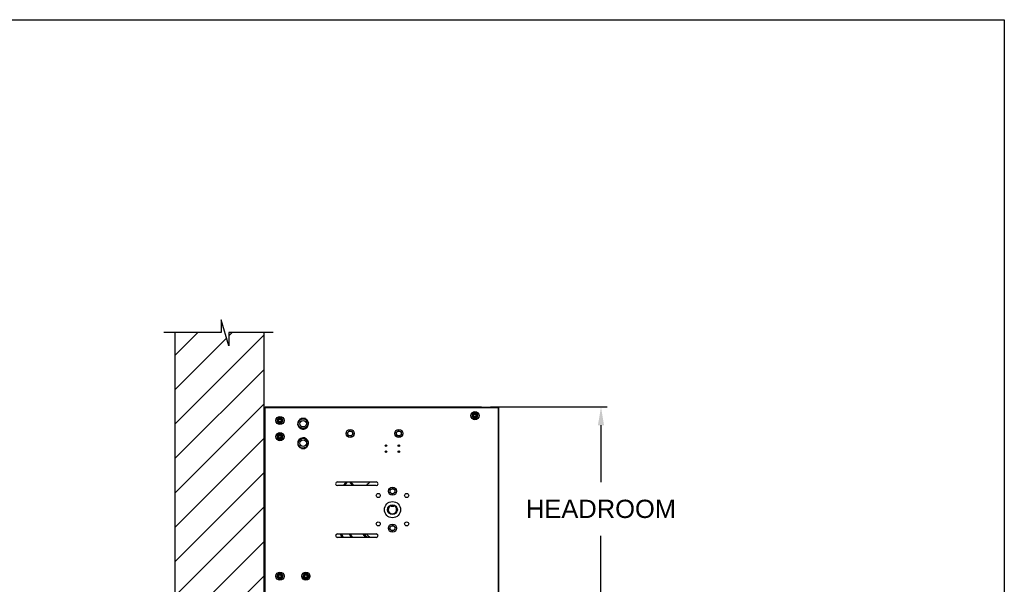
# Model space of a CAD drawing. Header units: inches. Extents: x 170 to 288, y 234 to 248.
# Tile 112 of 192: x 184 to 189.06, y 244.28 to 247.18. Entities that reach past the tile are written whole.
import ezdxf

# ---------------------------------------------------------------- set-up
doc = ezdxf.new("R2010")
doc.units = ezdxf.units.IN
doc.header["$LTSCALE"] = 0.25
doc.header["$MEASUREMENT"] = 0
doc.layers.add('ANNOTATIONS', color=1, linetype='Continuous')
doc.layers.add('SLIM E GUIDE MOTOR LH', color=7, linetype='Continuous')
doc.styles.add('ARIAL', font='arial.ttf', dxfattribs={"height": 0.09375})
doc.dimstyles.new('STANDARD$0', dxfattribs={"dimtxt": 0.09375, "dimasz": 0.09375, "dimexe": 0.03125, "dimexo": 0.046875, "dimgap": 0.09, "dimtad": 0, "dimtih": 1, "dimtoh": 1, "dimdec": 4, "dimzin": 0, "dimdsep": 46, "dimtxsty": 'ARIAL', "dimcen": 0.09, "dimadec": 0, "dimazin": 0, "dimtfac": 1, "dimtdec": 4, "dimtofl": 0, "dimtmove": 0, "dimatfit": 1, "dimfxl": 1, "dimtolj": 1, "dimtzin": 0, "dimarcsym": 0})

# ---------------------------------------------------------------- blocks, each defined once
blk = doc.blocks.new('*D31')
at = {"layer": 'ANNOTATIONS', "color": 0, "lineweight": -2, "transparency": 16777216}
for p, q in [((186.4193, 245.1923), (187.0176, 245.1923)), ((186.9864, 245.0986), (186.9864, 244.8066)), ((186.9864, 244.2375), (186.9864, 244.5295)), ((185.3027, 244.1438), (187.0176, 244.1438))]:
    blk.add_line(p, q, dxfattribs=at)
at = {"layer": 'ANNOTATIONS', "color": 0, "transparency": 16777216}
for points in [[(186.9707, 245.0986), (187.002, 245.0986), (186.9864, 245.1923)], [(186.9707, 244.2375), (187.002, 244.2375), (186.9864, 244.1438)]]:
    blk.add_solid(points, dxfattribs=at)
at = {"layer": 'defpoints', "color": 0, "transparency": 16777216}
for p in [(186.3725, 245.1923), (186.9864, 245.1923), (185.2558, 244.1438)]:
    blk.add_point(p, dxfattribs=at)
at = {"layer": 'ANNOTATIONS', "color": 0, "transparency": 16777216, "insert": (186.9864, 244.6681), "char_height": 0.09375, "attachment_point": 5, "style": 'ARIAL'}
blk.add_mtext('\\A1;HEADROOM', dxfattribs=at)

msp = doc.modelspace()

# ---------------------------------------------------------------- hatches: boundary and pattern name
at = {"layer": 'SLIM E GUIDE MOTOR LH'}
h = msp.add_hatch(dxfattribs=at)
h.set_pattern_fill('ANSI31', color=256)
h.set_pattern_definition([(45, (0.50464, 0), (-0.08838835, 0.08838835), [])])
h.paths.add_polyline_path([(185.2558, 245.57528), (185.07379, 245.57528), (185.07379, 245.50658), (185.03537, 245.63994), (185.03537, 245.57528), (184.79888, 245.57528), (184.79888, 244.14378), (185.2558, 244.14378)])

# ---------------------------------------------------------------- linework, layer by layer
at = {"layer": 'defpoints'}
msp.add_lwpolyline([(189.05875, 234.44685), (169.58887, 234.44685), (169.58887, 247.18196), (189.05875, 247.18196)], close=True, dxfattribs=at)
at = {"layer": 'SLIM E GUIDE MOTOR LH'}
for p, q in [((185.07379, 245.50658), (185.03537, 245.63994)), ((185.03537, 245.63994), (185.03537, 245.57528)), ((185.03537, 245.57528), (184.74018, 245.57528)), ((184.79888, 240.13944), (184.79888, 245.57528)), ((185.30277, 245.57528), (185.07379, 245.57528)), ((185.07379, 245.57528), (185.07379, 245.50658)), ((185.2558, 240.13944), (185.2558, 245.57528)), ((185.25602, 245.19505), (185.2558, 245.19505)), ((186.4556, 245.18944), (185.2558, 245.18944)), ((185.25977, 245.18944), (185.25977, 244.18944)), ((185.26069, 245.19232), (186.37247, 245.19232)), ((185.26069, 245.19232), (185.26069, 245.1916)), ((185.26069, 245.1916), (186.45632, 245.1916)), ((185.26069, 245.19016), (185.26069, 245.19088)), ((185.26069, 245.19088), (186.45632, 245.19088)), ((185.26069, 245.19016), (186.4558, 245.19016)), ((186.29382, 245.19088), (186.29382, 245.1916)), ((186.37247, 245.19232), (186.37247, 245.1916)), ((186.3931, 245.19016), (186.3931, 245.18944)), ((186.4556, 245.19016), (186.4556, 245.18944)), ((186.4558, 245.19088), (186.4558, 245.19016)), ((186.45632, 245.19088), (186.45632, 245.1916)), ((186.45977, 245.18528), (186.46049, 245.18528)), ((186.45977, 245.18528), (186.45977, 244.19361)), ((186.46121, 245.18672), (186.46049, 245.18672)), ((186.46049, 244.19297), (186.46049, 245.18672)), ((186.46121, 244.19297), (186.46121, 245.18672)), ((185.34935, 245.12376), (185.35129, 245.12391)), ((185.34935, 245.12179), (185.35129, 245.12164)), ((186.35112, 245.14481), (186.35301, 245.14435)), ((186.35144, 245.14675), (186.35337, 245.14659)), ((185.44036, 245.0849), (185.43964, 245.08392)), ((185.34904, 245.03649), (185.35093, 245.03603)), ((185.34935, 245.03843), (185.35129, 245.03828)), ((185.44391, 244.98272), (185.44336, 244.98164)), ((185.63165, 244.80715), (185.83165, 244.80715)), ((185.83165, 244.7884), (185.63165, 244.7884)), ((185.71093, 244.7884), (185.69625, 244.80715)), ((185.69995, 244.80715), (185.71463, 244.7884)), ((185.90873, 244.68519), (185.90873, 244.6824)), ((185.90873, 244.68396), (185.91029, 244.6824)), ((185.90873, 244.6824), (185.92123, 244.6824)), ((185.91967, 244.6824), (185.92123, 244.68396)), ((185.92123, 244.6824), (185.92123, 244.68519)), ((185.63165, 244.54049), (185.83165, 244.54049)), ((185.83165, 244.52174), (185.63165, 244.52174)), ((185.76255, 244.53923), (185.76733, 244.53375)), ((185.34857, 244.3183), (185.35038, 244.3176)), ((185.34912, 244.32018), (185.35102, 244.31978)), ((185.48111, 244.31662), (185.48281, 244.31567)), ((185.48194, 244.31841), (185.48376, 244.31773))]:
    msp.add_line(p, q, dxfattribs=at)
at = {"layer": 'SLIM E GUIDE MOTOR LH', "flags": 128}
msp.add_lwpolyline([(185.76321, 244.54042), (185.7625, 244.53918), (185.76235, 244.53868)], dxfattribs=at)
at = {"layer": 'SLIM E GUIDE MOTOR LH'}
for centre, radius in [((185.33685, 245.12278), 0.02083), ((185.33685, 245.12278), 0.0125), ((185.33685, 245.12278), 0.00833), ((185.33685, 245.12278), 0.00681), ((185.4558, 245.10611), 0.025), ((185.4558, 245.10611), 0.01667), ((186.33894, 245.14776), 0.02083), ((186.33894, 245.14776), 0.0125), ((186.33894, 245.14776), 0.00833), ((186.33894, 245.14776), 0.00681), ((185.69751, 245.05611), 0.02083), ((185.94751, 245.05611), 0.02083), ((185.33685, 245.03944), 0.02083), ((185.33685, 245.03944), 0.0125), ((185.33685, 245.03944), 0.00833), ((185.33685, 245.03944), 0.00681), ((185.4558, 245.00611), 0.025), ((185.4558, 245.00611), 0.01667), ((185.69751, 245.05611), 0.0125), ((185.94751, 245.05611), 0.0125), ((185.8819, 244.99361), 0.00391), ((185.8819, 244.99361), 0.00341), ((185.94751, 244.99361), 0.00391), ((185.94751, 244.99361), 0.00295), ((185.8819, 244.96212), 0.00391), ((185.8819, 244.96212), 0.00295), ((185.94751, 244.96212), 0.00391), ((185.94751, 244.96212), 0.00341), ((185.91498, 244.75924), 0.02083), ((185.91498, 244.75924), 0.0125), ((185.84215, 244.73728), 0.01042), ((185.98781, 244.73728), 0.01042), ((185.91498, 244.66444), 0.04167), ((185.91498, 244.66444), 0.025), ((185.84215, 244.59161), 0.01042), ((185.91498, 244.56965), 0.02083), ((185.91498, 244.56965), 0.0125), ((185.98781, 244.59161), 0.01042), ((185.33685, 244.32278), 0.02083), ((185.33685, 244.32278), 0.0125), ((185.33685, 244.32278), 0.00833), ((185.33685, 244.32278), 0.00681), ((185.47019, 244.32278), 0.02083), ((185.47019, 244.32278), 0.0125), ((185.47019, 244.32278), 0.00833), ((185.47019, 244.32278), 0.00681)]:
    msp.add_circle(centre, radius, dxfattribs=at)
for centre, radius, start, end in [((186.45144, 245.18111), 0.00833, 0, 90), ((186.4556, 245.18528), 0.00489, 0, 90), ((186.4556, 245.18528), 0.00417, 0, 90), ((186.45632, 245.18672), 0.00489, 0, 90), ((186.45632, 245.18672), 0.00417, 0, 90), ((185.33685, 245.12278), 0.01448, 4.5, 355.5), ((185.4558, 245.10611), 0.02745, 132.46555, 179.69006), ((185.4558, 245.10611), 0.02745, 72.27817, 119.75608), ((185.4558, 245.10611), 0.02745, 12.05139, 59.83402), ((186.33894, 245.14776), 0.01448, 355.3771, 346.3771), ((185.4558, 245.10611), 0.02745, 192.61767, 233.92882), ((185.4558, 245.10611), 0.02745, 252.00411, 300.02196), ((185.4558, 245.10611), 0.02745, 311.92135, 359.92293), ((185.33685, 245.03944), 0.01448, 355.3771, 346.3771), ((185.4558, 245.00611), 0.02745, 141.58845, 188.81296), ((185.4558, 245.00611), 0.02745, 81.40108, 128.87898), ((185.4558, 245.00611), 0.02745, 21.17429, 68.95692), ((185.4558, 245.00611), 0.02745, 201.74057, 243.05172), ((185.4558, 245.00611), 0.02745, 261.12701, 309.14486), ((185.4558, 245.00611), 0.02745, 321.04425, 9.04584), ((185.63165, 244.79778), 0.00938, 90, 270), ((185.91498, 244.66444), 0.18333, 128.88486, 137.45754), ((185.83165, 244.79778), 0.00938, 270, 90), ((185.91498, 244.66444), 0.02167, 106.76587, 73.23413), ((185.63165, 244.53111), 0.00938, 90, 270), ((185.76642, 244.53775), 0.00417, 275.09292, 300.69563), ((185.91498, 244.66444), 0.18333, 222.54246, 231.11514), ((185.83165, 244.53111), 0.00938, 270, 90), ((185.33685, 244.32278), 0.01448, 348.06164, 339.06164), ((185.47019, 244.32278), 0.01448, 339.59256, 330.59256)]:
    msp.add_arc(centre, radius, start, end, dxfattribs=at)
for points, knots in [([(185.32435, 245.12999), (185.32533, 245.13056), (185.32731, 245.1317), (185.32947, 245.13295), (185.33058, 245.13359), (185.3306, 245.1336)], [0, 0, 0, 0, 0.4843352, 0.9863241, 1, 1, 1, 1]), ([(185.32435, 245.12278), (185.32435, 245.12294), (185.32435, 245.12402), (185.32435, 245.12604), (185.32435, 245.12827), (185.32435, 245.12957), (185.32435, 245.12999)], [0, 0, 0, 0, 0.0665254, 0.4352803, 0.8145457, 1, 1, 1, 1]), ([(185.32435, 245.11556), (185.32435, 245.11617), (185.32435, 245.11762), (185.32435, 245.12003), (185.32435, 245.12185), (185.32435, 245.12278)], [0, 0, 0, 0, 0.26545671, 0.62807837, 1, 1, 1, 1]), ([(185.3306, 245.1336), (185.33148, 245.13411), (185.33326, 245.13514), (185.33533, 245.13633), (185.33651, 245.13701), (185.33685, 245.13721)], [0, 0, 0, 0, 0.4062908, 0.8272692, 1, 1, 1, 1]), ([(185.33685, 245.13721), (185.33783, 245.13665), (185.33981, 245.13551), (185.34197, 245.13426), (185.34308, 245.13362), (185.3431, 245.1336)], [0, 0, 0, 0, 0.4843352, 0.9863241, 1, 1, 1, 1]), ([(185.3431, 245.1336), (185.34398, 245.1331), (185.34576, 245.13207), (185.34783, 245.13087), (185.34901, 245.13019), (185.34935, 245.12999)], [0, 0, 0, 0, 0.4062908, 0.8272671, 1, 1, 1, 1]), ([(185.34935, 245.12278), (185.34935, 245.12294), (185.34935, 245.12402), (185.34935, 245.12604), (185.34935, 245.12827), (185.34935, 245.12957), (185.34935, 245.12999)], [0, 0, 0, 0, 0.0665254, 0.4352803, 0.8145457, 1, 1, 1, 1]), ([(185.34935, 245.11556), (185.34935, 245.11617), (185.34935, 245.11762), (185.34935, 245.12003), (185.34935, 245.12185), (185.34935, 245.12278)], [0, 0, 0, 0, 0.26545671, 0.62807837, 1, 1, 1, 1]), ([(185.43873, 245.12939), (185.43783, 245.12733), (185.43645, 245.12421), (185.43451, 245.11979), (185.43348, 245.11744), (185.43295, 245.11624), (185.43292, 245.11617)], [0, 0, 0, 0, 0.4839126, 0.7351938, 0.9863448, 1, 1, 1, 1]), ([(185.45308, 245.13096), (185.45275, 245.13093), (185.4506, 245.13069), (185.44659, 245.13025), (185.44215, 245.12976), (185.43958, 245.12948), (185.43873, 245.12939)], [0, 0, 0, 0, 0.06653236, 0.4352829, 0.81455329, 1, 1, 1, 1]), ([(185.46742, 245.13254), (185.46621, 245.1324), (185.46334, 245.13209), (185.45855, 245.13156), (185.45491, 245.13116), (185.45308, 245.13096)], [0, 0, 0, 0, 0.265458, 0.6280751, 1, 1, 1, 1]), ([(185.47596, 245.1209), (185.47477, 245.12253), (185.47233, 245.12585), (185.4695, 245.1297), (185.46789, 245.1319), (185.46742, 245.13254)], [0, 0, 0, 0, 0.40628858, 0.82726795, 1, 1, 1, 1]), ([(185.4845, 245.10926), (185.48317, 245.11107), (185.48115, 245.11382), (185.4783, 245.11772), (185.47678, 245.11978), (185.476, 245.12084), (185.47596, 245.1209)], [0, 0, 0, 0, 0.4839122, 0.7351923, 0.9863399, 1, 1, 1, 1]), ([(186.32545, 245.14262), (186.32555, 245.14322), (186.32578, 245.14465), (186.32616, 245.14703), (186.32645, 245.14883), (186.3266, 245.14974)], [0, 0, 0, 0, 0.26546, 0.6280758, 1, 1, 1, 1]), ([(186.33105, 245.13806), (186.33027, 245.1387), (186.32867, 245.14), (186.32682, 245.14151), (186.32576, 245.14237), (186.32545, 245.14262)], [0, 0, 0, 0, 0.4062969, 0.8272698, 1, 1, 1, 1]), ([(186.3266, 245.14974), (186.32662, 245.14991), (186.32679, 245.15097), (186.32711, 245.15297), (186.32747, 245.15517), (186.32767, 245.15645), (186.32774, 245.15687)], [0, 0, 0, 0, 0.0665273, 0.4352813, 0.8145517, 1, 1, 1, 1]), ([(186.32774, 245.15687), (186.32879, 245.15727), (186.33092, 245.15808), (186.33326, 245.15897), (186.33445, 245.15943), (186.33448, 245.15944)], [0, 0, 0, 0, 0.4843406, 0.9863286, 1, 1, 1, 1]), ([(186.33665, 245.13351), (186.33578, 245.13422), (186.33401, 245.13566), (186.33207, 245.13723), (186.33108, 245.13804), (186.33105, 245.13806)], [0, 0, 0, 0, 0.4843412, 0.9863277, 1, 1, 1, 1]), ([(186.33448, 245.15944), (186.33543, 245.1598), (186.33735, 245.16053), (186.33958, 245.16139), (186.34086, 245.16187), (186.34123, 245.16201)], [0, 0, 0, 0, 0.4062896, 0.8272749, 1, 1, 1, 1]), ([(186.34339, 245.13608), (186.34245, 245.13572), (186.34053, 245.13499), (186.33829, 245.13414), (186.33702, 245.13365), (186.33665, 245.13351)], [0, 0, 0, 0, 0.4062897, 0.8272657, 1, 1, 1, 1]), ([(186.34123, 245.16201), (186.3421, 245.1613), (186.34387, 245.15986), (186.34581, 245.15829), (186.3468, 245.15748), (186.34683, 245.15746)], [0, 0, 0, 0, 0.4843373, 0.9863278, 1, 1, 1, 1]), ([(186.35014, 245.13865), (186.34909, 245.13825), (186.34695, 245.13744), (186.34462, 245.13655), (186.34342, 245.13609), (186.34339, 245.13608)], [0, 0, 0, 0, 0.4843406, 0.9863187, 1, 1, 1, 1]), ([(186.34683, 245.15746), (186.34761, 245.15682), (186.3492, 245.15552), (186.35106, 245.15401), (186.35212, 245.15315), (186.35242, 245.1529)], [0, 0, 0, 0, 0.4062976, 0.8272633, 1, 1, 1, 1]), ([(186.35014, 245.13865), (186.35023, 245.13926), (186.35046, 245.14068), (186.35084, 245.14306), (186.35113, 245.14487), (186.35128, 245.14578)], [0, 0, 0, 0, 0.2654628, 0.6280823, 1, 1, 1, 1]), ([(186.35128, 245.14578), (186.35131, 245.14594), (186.35148, 245.14701), (186.3518, 245.149), (186.35215, 245.1512), (186.35236, 245.15248), (186.35242, 245.1529)], [0, 0, 0, 0, 0.0665377, 0.4352814, 0.8145517, 1, 1, 1, 1]), ([(185.3306, 245.11195), (185.32973, 245.11246), (185.32795, 245.11349), (185.32588, 245.11468), (185.3247, 245.11536), (185.32435, 245.11556)], [0, 0, 0, 0, 0.40629596, 0.82726927, 1, 1, 1, 1]), ([(185.33685, 245.10834), (185.33588, 245.10891), (185.3339, 245.11005), (185.33174, 245.1113), (185.33063, 245.11194), (185.3306, 245.11195)], [0, 0, 0, 0, 0.4843425, 0.9863264, 1, 1, 1, 1]), ([(185.3431, 245.11195), (185.34223, 245.11145), (185.34045, 245.11042), (185.33838, 245.10922), (185.3372, 245.10854), (185.33685, 245.10834)], [0, 0, 0, 0, 0.4062908, 0.8272692, 1, 1, 1, 1]), ([(185.34935, 245.11556), (185.34838, 245.115), (185.3464, 245.11386), (185.34424, 245.11261), (185.34313, 245.11197), (185.3431, 245.11195)], [0, 0, 0, 0, 0.4843374, 0.9863264, 1, 1, 1, 1]), ([(185.43292, 245.11617), (185.43211, 245.11432), (185.43045, 245.11056), (185.42853, 245.10618), (185.42743, 245.10369), (185.42711, 245.10296)], [0, 0, 0, 0, 0.4062897, 0.8272654, 1, 1, 1, 1]), ([(185.42711, 245.10296), (185.42844, 245.10115), (185.43046, 245.0984), (185.43331, 245.09451), (185.43483, 245.09244), (185.43561, 245.09138), (185.43565, 245.09132)], [0, 0, 0, 0, 0.4839098, 0.7351915, 0.9863398, 1, 1, 1, 1]), ([(185.43565, 245.09132), (185.43684, 245.08969), (185.43928, 245.08638), (185.44211, 245.08252), (185.44372, 245.08032), (185.44419, 245.07969)], [0, 0, 0, 0, 0.4062927, 0.8272673, 1, 1, 1, 1]), ([(185.45853, 245.08126), (185.4582, 245.08122), (185.45605, 245.08099), (185.45204, 245.08055), (185.44761, 245.08006), (185.44503, 245.07978), (185.44419, 245.07969)], [0, 0, 0, 0, 0.0665331, 0.4352838, 0.8145544, 1, 1, 1, 1]), ([(185.47288, 245.08284), (185.47167, 245.0827), (185.46879, 245.08239), (185.464, 245.08186), (185.46037, 245.08146), (185.45853, 245.08126)], [0, 0, 0, 0, 0.2654582, 0.6280756, 1, 1, 1, 1]), ([(185.47288, 245.08284), (185.47378, 245.08489), (185.47516, 245.08801), (185.4771, 245.09244), (185.47813, 245.09478), (185.47866, 245.09599), (185.47869, 245.09605)], [0, 0, 0, 0, 0.4839123, 0.7351939, 0.98634, 1, 1, 1, 1]), ([(185.47869, 245.09605), (185.4795, 245.0979), (185.48116, 245.10166), (185.48308, 245.10604), (185.48418, 245.10854), (185.4845, 245.10926)], [0, 0, 0, 0, 0.4062912, 0.82726901, 1, 1, 1, 1]), ([(185.68828, 245.06454), (185.6884, 245.06467), (185.68927, 245.06562), (185.69092, 245.06743), (185.6924, 245.06905), (185.69315, 245.06987)], [0, 0, 0, 0, 0.0700859, 0.5307808, 1, 1, 1, 1]), ([(185.69315, 245.06987), (185.6949, 245.06948), (185.69722, 245.06897), (185.69961, 245.06845), (185.7002, 245.06832)], [0, 0, 0, 0, 0.7536947, 1, 1, 1, 1]), ([(185.93974, 245.0659), (185.93987, 245.066), (185.94088, 245.06681), (185.9428, 245.06833), (185.94452, 245.0697), (185.94539, 245.07039)], [0, 0, 0, 0, 0.0700948, 0.5307934, 1, 1, 1, 1]), ([(185.94539, 245.07039), (185.94705, 245.06973), (185.94927, 245.06886), (185.95154, 245.06796), (185.9521, 245.06774)], [0, 0, 0, 0, 0.7536876, 1, 1, 1, 1]), ([(185.32337, 245.0343), (185.32347, 245.0349), (185.32369, 245.03633), (185.32408, 245.03871), (185.32437, 245.04051), (185.32451, 245.04143)], [0, 0, 0, 0, 0.26546, 0.6280758, 1, 1, 1, 1]), ([(185.32897, 245.02975), (185.32818, 245.03038), (185.32659, 245.03168), (185.32473, 245.03319), (185.32368, 245.03405), (185.32337, 245.0343)], [0, 0, 0, 0, 0.4062965, 0.8272691, 1, 1, 1, 1]), ([(185.32451, 245.04143), (185.32454, 245.04159), (185.32471, 245.04266), (185.32503, 245.04465), (185.32538, 245.04685), (185.32559, 245.04813), (185.32566, 245.04855)], [0, 0, 0, 0, 0.0665273, 0.4352814, 0.8145511, 1, 1, 1, 1]), ([(185.32566, 245.04855), (185.32671, 245.04895), (185.32884, 245.04977), (185.33117, 245.05066), (185.33237, 245.05111), (185.3324, 245.05112)], [0, 0, 0, 0, 0.4843406, 0.9863261, 1, 1, 1, 1]), ([(185.33457, 245.02519), (185.3337, 245.0259), (185.33192, 245.02734), (185.32999, 245.02892), (185.32899, 245.02973), (185.32897, 245.02975)], [0, 0, 0, 0, 0.4843393, 0.9863278, 1, 1, 1, 1]), ([(185.3324, 245.05112), (185.33334, 245.05148), (185.33527, 245.05222), (185.3375, 245.05307), (185.33877, 245.05355), (185.33914, 245.0537)], [0, 0, 0, 0, 0.4062921, 0.8272668, 1, 1, 1, 1]), ([(185.34131, 245.02777), (185.34037, 245.02741), (185.33844, 245.02667), (185.33621, 245.02582), (185.33494, 245.02533), (185.33457, 245.02519)], [0, 0, 0, 0, 0.4062921, 0.827268, 1, 1, 1, 1]), ([(185.33914, 245.0537), (185.34001, 245.05299), (185.34179, 245.05155), (185.34372, 245.04997), (185.34472, 245.04916), (185.34474, 245.04914)], [0, 0, 0, 0, 0.4843393, 0.9863298, 1, 1, 1, 1]), ([(185.34805, 245.03034), (185.347, 245.02994), (185.34487, 245.02912), (185.34254, 245.02823), (185.34134, 245.02778), (185.34131, 245.02777)], [0, 0, 0, 0, 0.4843406, 0.9863261, 1, 1, 1, 1]), ([(185.34474, 245.04914), (185.34553, 245.0485), (185.34712, 245.04721), (185.34898, 245.0457), (185.35003, 245.04484), (185.35034, 245.04459)], [0, 0, 0, 0, 0.4062932, 0.8272624, 1, 1, 1, 1]), ([(185.34805, 245.03034), (185.34815, 245.03094), (185.34838, 245.03237), (185.34876, 245.03475), (185.34905, 245.03655), (185.3492, 245.03746)], [0, 0, 0, 0, 0.265463, 0.628082, 1, 1, 1, 1]), ([(185.3492, 245.03746), (185.34922, 245.03763), (185.34939, 245.03869), (185.34971, 245.04069), (185.35007, 245.04289), (185.35027, 245.04417), (185.35034, 245.04459)], [0, 0, 0, 0, 0.0665376, 0.4352814, 0.8145511, 1, 1, 1, 1]), ([(185.43525, 245.02638), (185.43469, 245.02421), (185.43383, 245.02091), (185.43261, 245.01624), (185.43196, 245.01376), (185.43163, 245.01248), (185.43161, 245.01242)], [0, 0, 0, 0, 0.48391172, 0.73519235, 0.98633977, 1, 1, 1, 1]), ([(185.44917, 245.03021), (185.44885, 245.03013), (185.44677, 245.02955), (185.44287, 245.02848), (185.43858, 245.0273), (185.43608, 245.02661), (185.43525, 245.02638)], [0, 0, 0, 0, 0.0665322, 0.4352827, 0.8145535, 1, 1, 1, 1]), ([(185.46309, 245.03405), (185.46191, 245.03372), (185.45912, 245.03295), (185.45448, 245.03167), (185.45095, 245.03071), (185.44917, 245.03021)], [0, 0, 0, 0, 0.265458, 0.6280748, 1, 1, 1, 1]), ([(185.47336, 245.02391), (185.47192, 245.02533), (185.469, 245.02822), (185.46559, 245.03158), (185.46365, 245.03349), (185.46309, 245.03405)], [0, 0, 0, 0, 0.4062921, 0.8272682, 1, 1, 1, 1]), ([(185.48364, 245.01377), (185.48204, 245.01535), (185.47961, 245.01774), (185.47617, 245.02114), (185.47435, 245.02294), (185.47341, 245.02386), (185.47336, 245.02391)], [0, 0, 0, 0, 0.48391201, 0.73519159, 0.98634127, 1, 1, 1, 1]), ([(185.68342, 245.05921), (185.68421, 245.06008), (185.6858, 245.06182), (185.68745, 245.06363), (185.68828, 245.06454)], [0, 0, 0, 0, 0.4954582, 1, 1, 1, 1]), ([(185.6856, 245.05233), (185.68555, 245.0525), (185.68515, 245.05373), (185.68442, 245.05606), (185.68375, 245.05815), (185.68342, 245.05921)], [0, 0, 0, 0, 0.07009102, 0.53079304, 1, 1, 1, 1]), ([(185.68778, 245.04545), (185.68742, 245.04657), (185.68671, 245.04883), (185.68597, 245.05116), (185.6856, 245.05233)], [0, 0, 0, 0, 0.4954533, 1, 1, 1, 1]), ([(185.69483, 245.0439), (185.69424, 245.04403), (185.69185, 245.04456), (185.68953, 245.04507), (185.68778, 245.04545)], [0, 0, 0, 0, 0.2463047, 1, 1, 1, 1]), ([(185.70187, 245.04235), (185.70135, 245.04247), (185.69905, 245.04297), (185.69667, 245.0435), (185.69483, 245.0439)], [0, 0, 0, 0, 0.2293616, 1, 1, 1, 1]), ([(185.7002, 245.06832), (185.70204, 245.06791), (185.70442, 245.06739), (185.70672, 245.06688), (185.70725, 245.06677)], [0, 0, 0, 0, 0.7706367, 1, 1, 1, 1]), ([(185.70674, 245.04768), (185.70663, 245.04756), (185.70575, 245.0466), (185.70411, 245.0448), (185.70262, 245.04317), (185.70187, 245.04235)], [0, 0, 0, 0, 0.0700892, 0.5307903, 1, 1, 1, 1]), ([(185.71161, 245.05301), (185.71082, 245.05214), (185.70922, 245.0504), (185.70757, 245.04859), (185.70674, 245.04768)], [0, 0, 0, 0, 0.4954525, 1, 1, 1, 1]), ([(185.70725, 245.06677), (185.7076, 245.06565), (185.70832, 245.0634), (185.70905, 245.06107), (185.70943, 245.05989)], [0, 0, 0, 0, 0.4954533, 1, 1, 1, 1]), ([(185.70943, 245.05989), (185.70948, 245.05973), (185.70987, 245.05849), (185.71061, 245.05616), (185.71127, 245.05407), (185.71161, 245.05301)], [0, 0, 0, 0, 0.0700903, 0.5307878, 1, 1, 1, 1]), ([(185.93409, 245.06141), (185.935, 245.06214), (185.93685, 245.06361), (185.93877, 245.06513), (185.93974, 245.0659)], [0, 0, 0, 0, 0.4954609, 1, 1, 1, 1]), ([(185.93515, 245.05427), (185.93512, 245.05444), (185.93493, 245.05572), (185.93457, 245.05814), (185.93425, 245.06031), (185.93409, 245.06141)], [0, 0, 0, 0, 0.0700973, 0.5307911, 1, 1, 1, 1]), ([(185.93621, 245.04713), (185.93604, 245.04829), (185.93569, 245.05063), (185.93533, 245.05305), (185.93515, 245.05427)], [0, 0, 0, 0, 0.49545763, 1, 1, 1, 1]), ([(185.94292, 245.04448), (185.94237, 245.0447), (185.94009, 245.0456), (185.93788, 245.04647), (185.93621, 245.04713)], [0, 0, 0, 0, 0.2463049, 1, 1, 1, 1]), ([(185.94964, 245.04183), (185.94914, 245.04203), (185.94695, 245.0429), (185.94468, 245.04379), (185.94292, 245.04448)], [0, 0, 0, 0, 0.2293561, 1, 1, 1, 1]), ([(185.95529, 245.04632), (185.95515, 245.04622), (185.95414, 245.04541), (185.95223, 245.04389), (185.95051, 245.04253), (185.94964, 245.04183)], [0, 0, 0, 0, 0.0700948, 0.5307852, 1, 1, 1, 1]), ([(185.9521, 245.06774), (185.95385, 245.06705), (185.95612, 245.06615), (185.95831, 245.06529), (185.95881, 245.06509)], [0, 0, 0, 0, 0.7706417, 1, 1, 1, 1]), ([(185.96094, 245.05081), (185.96002, 245.05009), (185.95817, 245.04861), (185.95625, 245.04709), (185.95529, 245.04632)], [0, 0, 0, 0, 0.4954527, 1, 1, 1, 1]), ([(185.95881, 245.06509), (185.95899, 245.06393), (185.95933, 245.06159), (185.95969, 245.05917), (185.95988, 245.05795)], [0, 0, 0, 0, 0.49545685, 1, 1, 1, 1]), ([(185.95988, 245.05795), (185.9599, 245.05778), (185.96009, 245.0565), (185.96045, 245.05409), (185.96078, 245.05191), (185.96094, 245.05081)], [0, 0, 0, 0, 0.0700959, 0.5307919, 1, 1, 1, 1]), ([(185.43161, 245.01242), (185.4311, 245.01046), (185.43007, 245.00648), (185.42886, 245.00185), (185.42817, 244.99922), (185.42797, 244.99845)], [0, 0, 0, 0, 0.4062898, 0.8272667, 1, 1, 1, 1]), ([(185.42797, 244.99845), (185.42957, 244.99687), (185.432, 244.99448), (185.43544, 244.99109), (185.43726, 244.98929), (185.4382, 244.98836), (185.43825, 244.98831)], [0, 0, 0, 0, 0.48391201, 0.73519159, 0.98634127, 1, 1, 1, 1]), ([(185.43825, 244.98831), (185.43969, 244.9869), (185.44261, 244.98401), (185.44602, 244.98065), (185.44796, 244.97873), (185.44852, 244.97818)], [0, 0, 0, 0, 0.40628907, 0.82726833, 1, 1, 1, 1]), ([(185.46244, 244.98201), (185.46212, 244.98192), (185.46004, 244.98135), (185.45614, 244.98027), (185.45184, 244.97909), (185.44934, 244.9784), (185.44852, 244.97818)], [0, 0, 0, 0, 0.0665322, 0.4352827, 0.8145535, 1, 1, 1, 1]), ([(185.47636, 244.98584), (185.47518, 244.98551), (185.47239, 244.98475), (185.46774, 244.98347), (185.46422, 244.9825), (185.46244, 244.98201)], [0, 0, 0, 0, 0.2654571, 0.62807562, 1, 1, 1, 1]), ([(185.47636, 244.98584), (185.47692, 244.98801), (185.47778, 244.99131), (185.479, 244.99598), (185.47965, 244.99847), (185.47998, 244.99974), (185.48, 244.9998)], [0, 0, 0, 0, 0.483912, 0.7351927, 0.9863401, 1, 1, 1, 1]), ([(185.48, 244.9998), (185.48051, 245.00176), (185.48154, 245.00574), (185.48275, 245.01037), (185.48344, 245.013), (185.48364, 245.01377)], [0, 0, 0, 0, 0.4062902, 0.827267, 1, 1, 1, 1]), ([(185.676, 244.80715), (185.67377, 244.80426), (185.66915, 244.79825), (185.66523, 244.79177), (185.66319, 244.7884)], [0, 0, 0, 0, 0.4809505, 1, 1, 1, 1]), ([(185.6782, 244.80715), (185.67687, 244.80547), (185.67215, 244.79952), (185.66817, 244.79304), (185.66531, 244.7884)], [0, 0, 0, 0, 0.2830049, 1, 1, 1, 1]), ([(185.6824, 244.80715), (185.67952, 244.80345), (185.67482, 244.79742), (185.67082, 244.79091), (185.66927, 244.7884)], [0, 0, 0, 0, 0.6140752, 1, 1, 1, 1]), ([(185.68344, 244.80715), (185.68154, 244.80479), (185.67676, 244.79882), (185.67271, 244.79232), (185.67026, 244.7884)], [0, 0, 0, 0, 0.396488, 1, 1, 1, 1]), ([(185.90249, 244.75976), (185.90252, 244.76036), (185.90262, 244.7628), (185.90272, 244.76518), (185.90279, 244.76697)], [0, 0, 0, 0, 0.2463127, 1, 1, 1, 1]), ([(185.90279, 244.76697), (185.90383, 244.76751), (185.90593, 244.76861), (185.9081, 244.76974), (185.90919, 244.77031)], [0, 0, 0, 0, 0.49545599, 1, 1, 1, 1]), ([(185.90919, 244.77031), (185.90934, 244.77039), (185.91049, 244.77099), (185.91265, 244.77212), (185.9146, 244.77314), (185.91559, 244.77366)], [0, 0, 0, 0, 0.070093, 0.5307853, 1, 1, 1, 1]), ([(185.91559, 244.77366), (185.91658, 244.77303), (185.91857, 244.77176), (185.92064, 244.77045), (185.92168, 244.76979)], [0, 0, 0, 0, 0.49545784, 1, 1, 1, 1]), ([(185.92168, 244.76979), (185.92182, 244.7697), (185.92292, 244.769), (185.92498, 244.76769), (185.92684, 244.76652), (185.92777, 244.76592)], [0, 0, 0, 0, 0.07009649, 0.53078357, 1, 1, 1, 1]), ([(185.92777, 244.76592), (185.9277, 244.76413), (185.9276, 244.76175), (185.92749, 244.75931), (185.92747, 244.75871)], [0, 0, 0, 0, 0.7536979, 1, 1, 1, 1]), ([(185.90219, 244.75255), (185.90221, 244.75309), (185.90231, 244.75544), (185.90241, 244.75788), (185.90249, 244.75976)], [0, 0, 0, 0, 0.22936109, 1, 1, 1, 1]), ([(185.90828, 244.74868), (185.90814, 244.74877), (185.90704, 244.74947), (185.90498, 244.75078), (185.90312, 244.75196), (185.90219, 244.75255)], [0, 0, 0, 0, 0.0700881, 0.5307882, 1, 1, 1, 1]), ([(185.91437, 244.74482), (185.91338, 244.74544), (185.91139, 244.74671), (185.90932, 244.74802), (185.90828, 244.74868)], [0, 0, 0, 0, 0.49545902, 1, 1, 1, 1]), ([(185.92077, 244.74816), (185.92062, 244.74808), (185.91947, 244.74748), (185.91731, 244.74635), (185.91536, 244.74533), (185.91437, 244.74482)], [0, 0, 0, 0, 0.0700888, 0.5307876, 1, 1, 1, 1]), ([(185.92717, 244.7515), (185.92613, 244.75096), (185.92403, 244.74986), (185.92186, 244.74873), (185.92077, 244.74816)], [0, 0, 0, 0, 0.4954538, 1, 1, 1, 1]), ([(185.92747, 244.75871), (185.92739, 244.75683), (185.92729, 244.75439), (185.92719, 244.75204), (185.92717, 244.7515)], [0, 0, 0, 0, 0.7706385, 1, 1, 1, 1]), ([(185.90873, 244.68865), (185.90873, 244.68761), (185.90873, 244.68646), (185.90873, 244.6853), (185.90873, 244.68519)], [0, 0, 0, 0, 0.9023686, 1, 1, 1, 1]), ([(185.92123, 244.68519), (185.92123, 244.6853), (185.92123, 244.68646), (185.92123, 244.68761), (185.92123, 244.68865)], [0, 0, 0, 0, 0.0976314, 1, 1, 1, 1]), ([(185.90129, 244.56508), (185.9014, 244.56561), (185.90187, 244.56791), (185.90236, 244.57031), (185.90273, 244.57215)], [0, 0, 0, 0, 0.2293639, 1, 1, 1, 1]), ([(185.90669, 244.56029), (185.90656, 244.56041), (185.90559, 244.56127), (185.90377, 244.56289), (185.90212, 244.56434), (185.90129, 244.56508)], [0, 0, 0, 0, 0.0700932, 0.5307848, 1, 1, 1, 1]), ([(185.90273, 244.57215), (185.90285, 244.57274), (185.90334, 244.57513), (185.90382, 244.57747), (185.90417, 244.57922)], [0, 0, 0, 0, 0.2463033, 1, 1, 1, 1]), ([(185.90417, 244.57922), (185.90529, 244.57959), (185.90753, 244.58034), (185.90985, 244.58112), (185.91102, 244.58151)], [0, 0, 0, 0, 0.4954544, 1, 1, 1, 1]), ([(185.91102, 244.58151), (185.91118, 244.58156), (185.91241, 244.58197), (185.91473, 244.58275), (185.91681, 244.58344), (185.91786, 244.5838)], [0, 0, 0, 0, 0.070092, 0.5307851, 1, 1, 1, 1]), ([(185.91786, 244.5838), (185.91874, 244.58302), (185.92051, 244.58145), (185.92234, 244.57983), (185.92327, 244.57901)], [0, 0, 0, 0, 0.4954503, 1, 1, 1, 1]), ([(185.92327, 244.57901), (185.9234, 244.5789), (185.92437, 244.57804), (185.92619, 244.57642), (185.92784, 244.57496), (185.92867, 244.57423)], [0, 0, 0, 0, 0.0700857, 0.530789, 1, 1, 1, 1]), ([(185.92723, 244.56715), (185.92685, 244.56531), (185.92636, 244.56292), (185.92589, 244.56061), (185.92579, 244.56008)], [0, 0, 0, 0, 0.7706361, 1, 1, 1, 1]), ([(185.92867, 244.57423), (185.92831, 244.57247), (185.92784, 244.57014), (185.92735, 244.56774), (185.92723, 244.56715)], [0, 0, 0, 0, 0.7536962, 1, 1, 1, 1]), ([(185.64599, 244.54049), (185.6469, 244.53823), (185.64949, 244.5318), (185.65279, 244.5257), (185.65492, 244.52174)], [0, 0, 0, 0, 0.3511848, 1, 1, 1, 1]), ([(185.64802, 244.54049), (185.65047, 244.53473), (185.65319, 244.52834), (185.65662, 244.52233), (185.65696, 244.52174)], [0, 0, 0, 0, 0.9020262, 1, 1, 1, 1]), ([(185.65155, 244.54049), (185.65211, 244.53911), (185.65474, 244.53266), (185.65806, 244.52654), (185.66068, 244.52174)], [0, 0, 0, 0, 0.2143594, 1, 1, 1, 1]), ([(185.6526, 244.54049), (185.65474, 244.5355), (185.65749, 244.5291), (185.66096, 244.52307), (185.66173, 244.52174)], [0, 0, 0, 0, 0.7787085, 1, 1, 1, 1]), ([(185.69208, 244.54049), (185.69338, 244.5379), (185.69662, 244.5314), (185.70066, 244.52537), (185.70308, 244.52174)], [0, 0, 0, 0, 0.3986414, 1, 1, 1, 1]), ([(185.69423, 244.54049), (185.69548, 244.53799), (185.69872, 244.5315), (185.70277, 244.52546), (185.70526, 244.52174)], [0, 0, 0, 0, 0.3839154, 1, 1, 1, 1]), ([(185.69788, 244.54049), (185.6987, 244.53887), (185.70199, 244.53235), (185.70608, 244.5263), (185.70917, 244.52174)], [0, 0, 0, 0, 0.2474807, 1, 1, 1, 1]), ([(185.69892, 244.54046), (185.69978, 244.53876), (185.70304, 244.5323), (185.70709, 244.52629), (185.71008, 244.52187)], [0, 0, 0, 0, 0.2626959, 1, 1, 1, 1]), ([(185.76093, 244.54049), (185.76108, 244.54028), (185.76423, 244.53593), (185.7699, 244.52957), (185.77584, 244.52388), (185.77808, 244.52174)], [0, 0, 0, 0, 0.02951829, 0.63371761, 1, 1, 1, 1]), ([(185.76326, 244.54037), (185.76347, 244.54008), (185.76674, 244.5356), (185.77241, 244.52928), (185.77829, 244.52373), (185.7804, 244.52174)], [0, 0, 0, 0, 0.0428186, 0.6562242, 1, 1, 1, 1]), ([(185.76756, 244.54049), (185.76778, 244.54019), (185.7715, 244.53523), (185.77754, 244.52887), (185.78382, 244.52339), (185.78571, 244.52174)], [0, 0, 0, 0, 0.0427522, 0.7113826, 1, 1, 1, 1]), ([(185.76855, 244.54049), (185.77125, 244.53724), (185.77678, 244.5306), (185.78312, 244.52473), (185.78635, 244.52174)], [0, 0, 0, 0, 0.4894387, 1, 1, 1, 1]), ([(185.9121, 244.55551), (185.91122, 244.55629), (185.90945, 244.55786), (185.90762, 244.55948), (185.90669, 244.56029)], [0, 0, 0, 0, 0.4954652, 1, 1, 1, 1]), ([(185.91894, 244.5578), (185.91878, 244.55774), (185.91755, 244.55733), (185.91523, 244.55656), (185.91315, 244.55586), (185.9121, 244.55551)], [0, 0, 0, 0, 0.070092, 0.5307851, 1, 1, 1, 1]), ([(185.92579, 244.56008), (185.92467, 244.55971), (185.92243, 244.55896), (185.92011, 244.55819), (185.91894, 244.5578)], [0, 0, 0, 0, 0.4954544, 1, 1, 1, 1]), ([(185.32282, 244.31939), (185.323, 244.31998), (185.32341, 244.32137), (185.32409, 244.32368), (185.3246, 244.32543), (185.32487, 244.32632)], [0, 0, 0, 0, 0.2654602, 0.6280742, 1, 1, 1, 1]), ([(185.3278, 244.31416), (185.3271, 244.3149), (185.32568, 244.31639), (185.32404, 244.31812), (185.3231, 244.31911), (185.32282, 244.31939)], [0, 0, 0, 0, 0.4062922, 0.827267, 1, 1, 1, 1]), ([(185.32487, 244.32632), (185.32491, 244.32647), (185.32522, 244.32751), (185.32579, 244.32945), (185.32642, 244.33159), (185.32679, 244.33283), (185.32691, 244.33324)], [0, 0, 0, 0, 0.0665316, 0.43528, 0.8145474, 1, 1, 1, 1]), ([(185.32691, 244.33324), (185.328, 244.3335), (185.33022, 244.33404), (185.33265, 244.33462), (185.33389, 244.33492), (185.33392, 244.33493)], [0, 0, 0, 0, 0.484341, 0.9863263, 1, 1, 1, 1]), ([(185.33277, 244.30893), (185.332, 244.30975), (185.33042, 244.3114), (185.3287, 244.31321), (185.32782, 244.31414), (185.3278, 244.31416)], [0, 0, 0, 0, 0.4843389, 0.9863234, 1, 1, 1, 1]), ([(185.33979, 244.31063), (185.3388, 244.31039), (185.3368, 244.30991), (185.33448, 244.30935), (185.33316, 244.30903), (185.33277, 244.30893)], [0, 0, 0, 0, 0.40629222, 0.82726824, 1, 1, 1, 1]), ([(185.33392, 244.33493), (185.33491, 244.33517), (185.33691, 244.33565), (185.33923, 244.33621), (185.34055, 244.33653), (185.34094, 244.33662)], [0, 0, 0, 0, 0.4062935, 0.8272682, 1, 1, 1, 1]), ([(185.3468, 244.31232), (185.34571, 244.31206), (185.34349, 244.31152), (185.34106, 244.31093), (185.33982, 244.31063), (185.33979, 244.31063)], [0, 0, 0, 0, 0.484341, 0.9863263, 1, 1, 1, 1]), ([(185.34094, 244.33662), (185.34171, 244.33581), (185.34329, 244.33415), (185.34501, 244.33234), (185.34589, 244.33142), (185.34591, 244.33139)], [0, 0, 0, 0, 0.4843406, 0.9863233, 1, 1, 1, 1]), ([(185.34591, 244.33139), (185.34661, 244.33066), (185.34803, 244.32917), (185.34967, 244.32744), (185.35061, 244.32645), (185.35089, 244.32616)], [0, 0, 0, 0, 0.4062922, 0.827267, 1, 1, 1, 1]), ([(185.3468, 244.31232), (185.34697, 244.3129), (185.34738, 244.31429), (185.34807, 244.3166), (185.34858, 244.31835), (185.34884, 244.31924)], [0, 0, 0, 0, 0.2654603, 0.6280792, 1, 1, 1, 1]), ([(185.34884, 244.31924), (185.34889, 244.3194), (185.3492, 244.32044), (185.34977, 244.32237), (185.3504, 244.32451), (185.35077, 244.32575), (185.35089, 244.32616)], [0, 0, 0, 0, 0.0665315, 0.4352841, 0.8145521, 1, 1, 1, 1]), ([(185.45581, 244.3215), (185.45607, 244.32205), (185.45668, 244.32336), (185.45769, 244.32555), (185.45846, 244.3272), (185.45885, 244.32804)], [0, 0, 0, 0, 0.265458, 0.628076, 1, 1, 1, 1]), ([(185.45996, 244.31559), (185.45938, 244.31642), (185.4582, 244.3181), (185.45682, 244.32006), (185.45604, 244.32117), (185.45581, 244.3215)], [0, 0, 0, 0, 0.4062924, 0.8272687, 1, 1, 1, 1]), ([(185.45885, 244.32804), (185.45892, 244.32819), (185.45938, 244.32917), (185.46023, 244.331), (185.46116, 244.33303), (185.46171, 244.3342), (185.46189, 244.33459)], [0, 0, 0, 0, 0.0665312, 0.4352809, 0.8145505, 1, 1, 1, 1]), ([(185.46411, 244.30969), (185.46346, 244.3106), (185.46215, 244.31247), (185.46072, 244.31452), (185.45998, 244.31556), (185.45996, 244.31559)], [0, 0, 0, 0, 0.4843387, 0.9863264, 1, 1, 1, 1]), ([(185.46189, 244.33459), (185.46301, 244.33469), (185.46528, 244.33489), (185.46777, 244.33511), (185.46904, 244.33523), (185.46908, 244.33523)], [0, 0, 0, 0, 0.48433944, 0.98632476, 1, 1, 1, 1]), ([(185.4713, 244.31033), (185.47029, 244.31024), (185.46824, 244.31005), (185.46586, 244.30984), (185.4645, 244.30972), (185.46411, 244.30969)], [0, 0, 0, 0, 0.4062932, 0.8272663, 1, 1, 1, 1]), ([(185.46908, 244.33523), (185.47008, 244.33532), (185.47213, 244.3355), (185.47452, 244.33571), (185.47587, 244.33583), (185.47627, 244.33587)], [0, 0, 0, 0, 0.4062916, 0.8272683, 1, 1, 1, 1]), ([(185.47849, 244.31097), (185.47737, 244.31087), (185.47509, 244.31067), (185.47261, 244.31044), (185.47133, 244.31033), (185.4713, 244.31033)], [0, 0, 0, 0, 0.4843384, 0.9863273, 1, 1, 1, 1]), ([(185.47627, 244.33587), (185.47691, 244.33495), (185.47823, 244.33308), (185.47966, 244.33104), (185.4804, 244.32999), (185.48042, 244.32996)], [0, 0, 0, 0, 0.4843387, 0.9863264, 1, 1, 1, 1]), ([(185.47849, 244.31097), (185.47874, 244.31152), (185.47935, 244.31283), (185.48037, 244.31502), (185.48114, 244.31667), (185.48153, 244.31751)], [0, 0, 0, 0, 0.2654625, 0.6280806, 1, 1, 1, 1]), ([(185.48042, 244.32996), (185.481, 244.32914), (185.48218, 244.32745), (185.48355, 244.3255), (185.48434, 244.32438), (185.48457, 244.32406)], [0, 0, 0, 0, 0.4062945, 0.8272699, 1, 1, 1, 1]), ([(185.48153, 244.31751), (185.4816, 244.31766), (185.48205, 244.31864), (185.4829, 244.32047), (185.48384, 244.3225), (185.48439, 244.32367), (185.48457, 244.32406)], [0, 0, 0, 0, 0.066531, 0.43528404, 0.81455115, 1, 1, 1, 1])]:
    msp.add_open_spline(points, degree=3, knots=knots, dxfattribs=at)

# ---------------------------------------------------------------- dimensions: what is measured, and where the dimension line sits
at = {"layer": 'ANNOTATIONS'}
dim = msp.add_linear_dim(base=(186.98637, 245.19232), p1=(185.2558, 244.14378), p2=(186.37247, 245.19232), angle=90, text='HEADROOM', dimstyle='STANDARD$0', dxfattribs=at)
dim.commit()
dim.dimension.update_dxf_attribs({"geometry": '*D31', "text_midpoint": (186.98637, 244.66805)})

doc.saveas('drawing.dxf')
